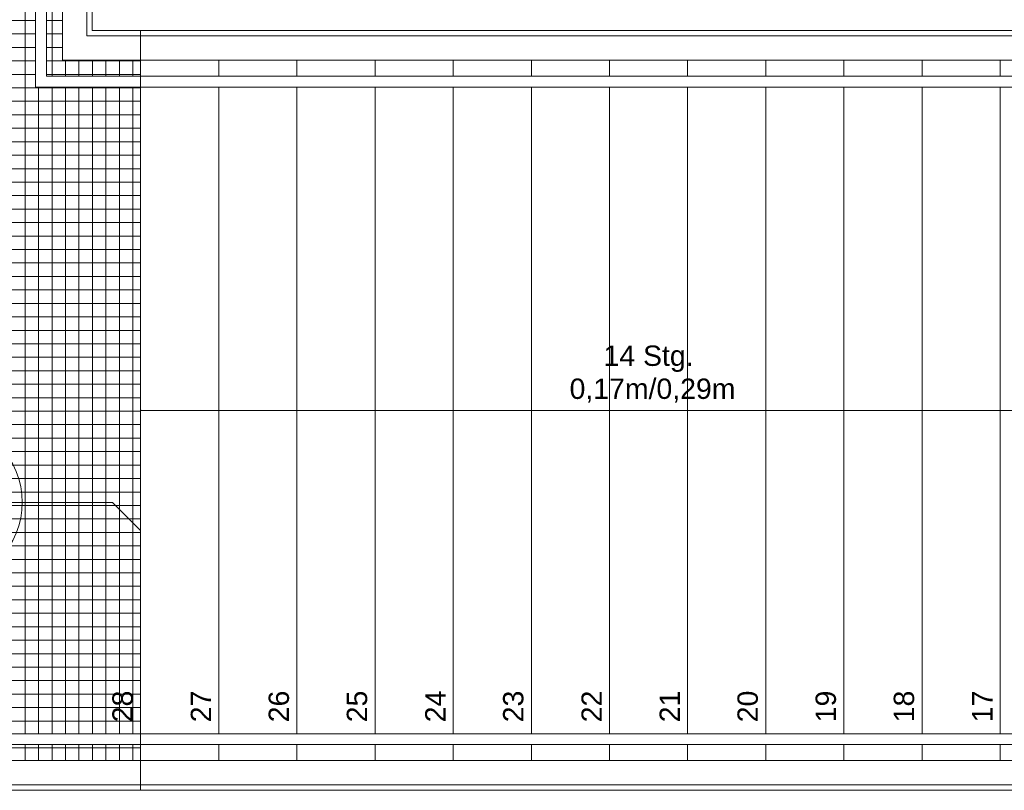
# Model space of a CAD drawing. Header units: metres. Extents: x -180 to 4, y -47 to 4.
# Tile 139 of 256: x -96.67 to -93.02, y -42.96 to -40.1. Entities that reach past the tile are written whole.
import ezdxf

# ---------------------------------------------------------------- set-up
doc = ezdxf.new("R2010")
doc.units = ezdxf.units.M
doc.header["$LTSCALE"] = 0.05
doc.header["$PDMODE"] = 1
doc.header["$PDSIZE"] = -2
for name, pattern in [('9201', [3, 2, -1]), ('Dash Style-1', [1.999894, 0.999947, -0.999947]), ('ISO-02 Strichlinie', [3.81, 3.048, -0.762]), ('Linienart-1', [2.116328, 1.058164, -1.058164])]:
    doc.linetypes.add(name, pattern=pattern)
for name, color, linetype, lineweight, true_color in [('30 -34 Innenwände- 6 Elemente', 7, 'Continuous', 9, 0xff6633), ('30 -35 Decken- 2.2 Treppen Außen', 7, 'Continuous', 9, 0x009999), ('30 -36 Dächer- 4 Dachbekleidungen', 7, 'Continuous', 9, 0xccccff), ('70 -72 Beschriftung- 1 Beschriftung allgemein', 7, 'Continuous', 9, 0xff6633), ('70 -72 Beschriftung- 7 Detailverweise', 7, 'Continuous', 9, 0x00dd00)]:
    doc.layers.add(name, color=color, linetype=linetype, lineweight=lineweight, true_color=true_color)
doc.layers.add('60- 61 allgemeine Ausstattung- 4 Terrassen', color=7, linetype='Continuous', lineweight=9)
doc.layers.add('Keine', color=7, linetype='Continuous', lineweight=9)
doc.styles.add('Arial', font='arial.ttf')

# ---------------------------------------------------------------- blocks, each defined once
blk = doc.blocks.new('Gruppe-198')
at = {"layer": '60- 61 allgemeine Ausstattung- 4 Terrassen', "linetype": 'Continuous', "lineweight": 9, "transparency": 33554534}
h = blk.add_hatch(dxfattribs=at)
h.set_pattern_fill('Betonfertigteil  SRF', color=252, style=0, pattern_type=2)
h.set_pattern_definition([(0, (0, 0), (3e-18, 0.05), []), (90, (0, 0), (0.05, 0), [])])
h.paths.add_polyline_path([(-96.221, -40.247), (-96.511, -40.247), (-96.511, -39.837), (-99.002, -39.837), (-99.002, -39.866), (-99.111, -39.866), (-99.111, -42.847), (-96.221, -42.847)])
at = {"layer": '60- 61 allgemeine Ausstattung- 4 Terrassen', "lineweight": 18, "flags": 128}
blk.add_lwpolyline([(-75.061, -39.837), (-96.401, -39.837), (-96.401, -40.137), (-96.221, -40.137), (-96.221, -42.957), (-99.221, -42.957), (-99.221, -39.837)], dxfattribs=at)
at = {"layer": '60- 61 allgemeine Ausstattung- 4 Terrassen', "color": 252, "linetype": 'Continuous', "true_color": 0x888888, "flags": 128}
blk.add_lwpolyline([(-96.221, -40.247), (-96.511, -40.247), (-96.511, -39.837), (-99.002, -39.837), (-99.002, -39.866), (-99.111, -39.866), (-99.111, -42.847), (-96.221, -42.847)], close=True, dxfattribs=at)
at = {"color": 255}
blk.add_wipeout([(-96.221, -40.307), (-96.571, -40.307), (-96.571, -39.702), (-75.091, -39.702), (-75.091, -39.662), (-96.611, -39.662), (-96.611, -40.347), (-96.221, -40.347)], dxfattribs=at).dxf.layer = '30 -36 Dächer- 4 Dachbekleidungen'
at = {"layer": '30 -36 Dächer- 4 Dachbekleidungen', "flags": 128}
blk.add_lwpolyline([(-96.221, -40.307), (-96.571, -40.307), (-96.571, -39.702), (-75.091, -39.702), (-75.091, -39.662), (-96.611, -39.662), (-96.611, -40.347), (-96.221, -40.347)], close=True, dxfattribs=at)
at = {"color": 255}
blk.add_wipeout([(-96.221, -40.157), (-96.421, -40.157), (-96.421, -39.852), (-75.091, -39.852), (-75.091, -39.762), (-96.511, -39.762), (-96.511, -40.247), (-96.221, -40.247)], dxfattribs=at).dxf.layer = '30 -36 Dächer- 4 Dachbekleidungen'
at = {"layer": '30 -36 Dächer- 4 Dachbekleidungen', "flags": 128}
blk.add_lwpolyline([(-96.221, -40.157), (-96.421, -40.157), (-96.421, -39.852), (-75.091, -39.852), (-75.091, -39.762), (-96.511, -39.762), (-96.511, -40.247), (-96.221, -40.247)], close=True, dxfattribs=at)
blk = doc.blocks.new('Gruppe-1764')
at = {"color": 255}
blk.add_wipeout([(-99.201, -39.837), (-99.201, -42.937), (-96.221, -42.937), (-96.221, -42.847), (-99.111, -42.847), (-99.111, -39.837)], dxfattribs=at).dxf.layer = '30 -34 Innenwände- 6 Elemente'
at = {"layer": '30 -34 Innenwände- 6 Elemente', "flags": 128}
blk.add_lwpolyline([(-99.201, -39.837), (-99.201, -42.937), (-96.221, -42.937), (-96.221, -42.847), (-99.111, -42.847), (-99.111, -39.837)], close=True, dxfattribs=at)
blk = doc.blocks.new('Gruppe-1765')
at = {"color": 255}
blk.add_wipeout([(-99.051, -39.837), (-99.051, -42.787), (-96.221, -42.787), (-96.221, -42.747), (-99.011, -42.747), (-99.011, -39.837)], dxfattribs=at).dxf.layer = '30 -34 Innenwände- 6 Elemente'
at = {"layer": '30 -34 Innenwände- 6 Elemente', "flags": 128}
blk.add_lwpolyline([(-99.051, -39.837), (-99.051, -42.787), (-96.221, -42.787), (-96.221, -42.747), (-99.011, -42.747), (-99.011, -39.837)], close=True, dxfattribs=at)
blk = doc.blocks.new('Gruppe-1766')
at = {"layer": '30 -34 Innenwände- 6 Elemente', "color": 7, "transparency": 33554687}
blk.add_blockref('Gruppe-1764', (0, 0), dxfattribs=at)
blk.add_blockref('Gruppe-1765', (0, 0), dxfattribs=at)
blk = doc.blocks.new('Gruppe-1767')
at = {"layer": '30 -34 Innenwände- 6 Elemente', "color": 7, "transparency": 33554687}
blk.add_blockref('Gruppe-1766', (0, 0), dxfattribs=at)
at = {"layer": '30 -34 Innenwände- 6 Elemente', "color": 0, "flags": 1}
for tag in ['IFC_UUID', 'instanceID']:
    blk.add_attdef(tag, (-99.201, -42.937), '', height=0.00018, dxfattribs=at)
blk = doc.blocks.new('Gruppe-1773')
at = {"color": 255}
blk.add_wipeout([(-99.201, -39.837), (-99.201, -42.937), (-96.221, -42.937), (-96.221, -42.847), (-99.111, -42.847), (-99.111, -39.837)], dxfattribs=at).dxf.layer = '30 -34 Innenwände- 6 Elemente'
at = {"layer": '30 -34 Innenwände- 6 Elemente', "flags": 128}
blk.add_lwpolyline([(-99.201, -39.837), (-99.201, -42.937), (-96.221, -42.937), (-96.221, -42.847), (-99.111, -42.847), (-99.111, -39.837)], close=True, dxfattribs=at)
blk = doc.blocks.new('Gruppe-1774')
at = {"color": 255}
blk.add_wipeout([(-99.051, -39.837), (-99.051, -42.787), (-96.221, -42.787), (-96.221, -42.747), (-99.011, -42.747), (-99.011, -39.837)], dxfattribs=at).dxf.layer = '30 -34 Innenwände- 6 Elemente'
at = {"layer": '30 -34 Innenwände- 6 Elemente', "flags": 128}
blk.add_lwpolyline([(-99.051, -39.837), (-99.051, -42.787), (-96.221, -42.787), (-96.221, -42.747), (-99.011, -42.747), (-99.011, -39.837)], close=True, dxfattribs=at)
blk = doc.blocks.new('Gruppe-1775')
at = {"layer": '30 -34 Innenwände- 6 Elemente', "color": 7, "transparency": 33554687}
blk.add_blockref('Gruppe-1773', (0, 0), dxfattribs=at)
blk.add_blockref('Gruppe-1774', (0, 0), dxfattribs=at)
blk = doc.blocks.new('Gruppe-1776')
at = {"layer": '30 -34 Innenwände- 6 Elemente', "color": 7, "transparency": 33554687}
blk.add_blockref('Gruppe-1775', (0, 0), dxfattribs=at)
at = {"layer": '30 -34 Innenwände- 6 Elemente', "color": 0, "flags": 1}
for tag in ['IFC_UUID', 'instanceID']:
    blk.add_attdef(tag, (-99.201, -42.937), '', height=0.00018, dxfattribs=at)
blk = doc.blocks.new('Gruppe-1818')
at = {"color": 255, "lineweight": 5}
blk.add_wipeout([(-92.741, -40.247), (-93.031, -40.247), (-93.031, -42.847), (-92.741, -42.847)], dxfattribs=at).dxf.layer = '30 -35 Decken- 2.2 Treppen Außen'
blk.add_wipeout([(-93.031, -40.247), (-93.321, -40.247), (-93.321, -42.847), (-93.031, -42.847)], dxfattribs=at).dxf.layer = '30 -35 Decken- 2.2 Treppen Außen'
blk.add_wipeout([(-93.321, -40.247), (-93.611, -40.247), (-93.611, -42.847), (-93.321, -42.847)], dxfattribs=at).dxf.layer = '30 -35 Decken- 2.2 Treppen Außen'
blk.add_wipeout([(-93.611, -40.247), (-93.901, -40.247), (-93.901, -42.847), (-93.611, -42.847)], dxfattribs=at).dxf.layer = '30 -35 Decken- 2.2 Treppen Außen'
blk.add_wipeout([(-93.901, -40.247), (-94.191, -40.247), (-94.191, -42.847), (-93.901, -42.847)], dxfattribs=at).dxf.layer = '30 -35 Decken- 2.2 Treppen Außen'
blk.add_wipeout([(-94.191, -40.247), (-94.481, -40.247), (-94.481, -42.847), (-94.191, -42.847)], dxfattribs=at).dxf.layer = '30 -35 Decken- 2.2 Treppen Außen'
blk.add_wipeout([(-94.481, -40.247), (-94.771, -40.247), (-94.771, -42.847), (-94.481, -42.847)], dxfattribs=at).dxf.layer = '30 -35 Decken- 2.2 Treppen Außen'
blk.add_wipeout([(-94.771, -40.247), (-95.061, -40.247), (-95.061, -42.847), (-94.771, -42.847)], dxfattribs=at).dxf.layer = '30 -35 Decken- 2.2 Treppen Außen'
blk.add_wipeout([(-95.061, -40.247), (-95.351, -40.247), (-95.351, -42.847), (-95.061, -42.847)], dxfattribs=at).dxf.layer = '30 -35 Decken- 2.2 Treppen Außen'
blk.add_wipeout([(-95.351, -40.247), (-95.641, -40.247), (-95.641, -42.847), (-95.351, -42.847)], dxfattribs=at).dxf.layer = '30 -35 Decken- 2.2 Treppen Außen'
blk.add_wipeout([(-95.641, -40.247), (-95.931, -40.247), (-95.931, -42.847), (-95.641, -42.847)], dxfattribs=at).dxf.layer = '30 -35 Decken- 2.2 Treppen Außen'
blk.add_wipeout([(-95.931, -40.247), (-96.221, -40.247), (-96.221, -42.847), (-95.931, -42.847)], dxfattribs=at).dxf.layer = '30 -35 Decken- 2.2 Treppen Außen'
blk = doc.blocks.new('Gruppe-1821')
at = {"layer": '30 -35 Decken- 2.2 Treppen Außen', "color": 7}
for p, q in [((-96.221, -40.137), (-96.221, -42.957)), ((-95.931, -40.247), (-95.931, -42.847)), ((-95.641, -40.247), (-95.641, -42.847)), ((-95.351, -40.247), (-95.351, -42.847)), ((-95.061, -40.247), (-95.061, -42.847)), ((-94.771, -40.247), (-94.771, -42.847)), ((-94.481, -40.247), (-94.481, -42.847)), ((-94.191, -40.247), (-94.191, -42.847)), ((-93.901, -40.247), (-93.901, -42.847)), ((-93.611, -40.247), (-93.611, -42.847)), ((-93.321, -40.247), (-93.321, -42.847)), ((-93.031, -40.247), (-93.031, -42.847))]:
    blk.add_line(p, q, dxfattribs=at)
at = {"layer": '30 -35 Decken- 2.2 Treppen Außen', "color": 7, "flags": 128}
for points in [[(-95.931, -40.247), (-96.221, -40.247)], [(-95.641, -40.247), (-95.931, -40.247)], [(-95.351, -40.247), (-95.641, -40.247)], [(-95.061, -40.247), (-95.351, -40.247)], [(-94.771, -40.247), (-95.061, -40.247)], [(-94.481, -40.247), (-94.771, -40.247)], [(-94.191, -40.247), (-94.481, -40.247)], [(-93.901, -40.247), (-94.191, -40.247)], [(-93.611, -40.247), (-93.901, -40.247)], [(-93.321, -40.247), (-93.611, -40.247)], [(-93.031, -40.247), (-93.321, -40.247)], [(-92.741, -40.247), (-93.031, -40.247)], [(-95.931, -42.847), (-96.221, -42.847)], [(-95.641, -42.847), (-95.931, -42.847)], [(-95.351, -42.847), (-95.641, -42.847)], [(-95.061, -42.847), (-95.351, -42.847)], [(-94.771, -42.847), (-95.061, -42.847)], [(-94.481, -42.847), (-94.771, -42.847)], [(-94.191, -42.847), (-94.481, -42.847)], [(-93.901, -42.847), (-94.191, -42.847)], [(-93.611, -42.847), (-93.901, -42.847)], [(-93.321, -42.847), (-93.611, -42.847)], [(-93.031, -42.847), (-93.321, -42.847)], [(-92.741, -42.847), (-93.031, -42.847)]]:
    blk.add_lwpolyline(points, dxfattribs=at)
blk = doc.blocks.new('Gruppe-1822')
at = {"layer": '30 -35 Decken- 2.2 Treppen Außen', "linetype": 'Continuous', "lineweight": 0}
blk.add_hatch(color=7, dxfattribs=at).paths.add_polyline_path([(-96.218, -41.5478), (-96.221, -41.547), (-96.218, -41.5462)])
at = {"layer": '30 -35 Decken- 2.2 Treppen Außen', "color": 7, "lineweight": 5, "flags": 128}
blk.add_lwpolyline([(-96.218, -41.5478), (-96.221, -41.547), (-96.218, -41.5462)], close=True, dxfattribs=at)
at = {"layer": '30 -35 Decken- 2.2 Treppen Außen', "color": 7, "flags": 128}
blk.add_lwpolyline([(-87.181, -41.547), (-96.221, -41.547)], dxfattribs=at)
blk = doc.blocks.new('Gruppe-1823')
at = {"color": 255}
for points in [[(-96.221, -40.247), (-87.181, -40.247), (-87.181, -40.137), (-96.221, -40.137)], [(-96.221, -42.957), (-87.181, -42.957), (-87.181, -42.847), (-96.221, -42.847)]]:
    blk.add_wipeout(points, dxfattribs=at).dxf.layer = '30 -35 Decken- 2.2 Treppen Außen'
at = {"layer": '30 -35 Decken- 2.2 Treppen Außen', "color": 7, "flags": 128}
for points in [[(-96.221, -40.247), (-87.181, -40.247), (-87.181, -40.137), (-96.221, -40.137)], [(-96.221, -42.957), (-87.181, -42.957), (-87.181, -42.847), (-96.221, -42.847)]]:
    blk.add_lwpolyline(points, close=True, dxfattribs=at)
blk = doc.blocks.new('Gruppe-1824')
at = {"color": 255}
blk.add_wipeout([(-87.181, -42.747), (-96.221, -42.747), (-96.221, -42.787), (-87.181, -42.787)], dxfattribs=at).dxf.layer = '30 -35 Decken- 2.2 Treppen Außen'
at = {"layer": '30 -35 Decken- 2.2 Treppen Außen', "color": 7, "flags": 128}
blk.add_lwpolyline([(-87.181, -42.747), (-96.221, -42.747), (-96.221, -42.787), (-87.181, -42.787)], close=True, dxfattribs=at)
blk = doc.blocks.new('Gruppe-1825')
at = {"color": 255}
blk.add_wipeout([(-87.181, -42.847), (-96.221, -42.847), (-96.221, -42.937), (-87.181, -42.937)], dxfattribs=at).dxf.layer = '30 -35 Decken- 2.2 Treppen Außen'
at = {"layer": '30 -35 Decken- 2.2 Treppen Außen', "color": 7, "flags": 128}
blk.add_lwpolyline([(-87.181, -42.847), (-96.221, -42.847), (-96.221, -42.937), (-87.181, -42.937)], close=True, dxfattribs=at)
blk = doc.blocks.new('Gruppe-1826')
at = {"color": 255}
blk.add_wipeout([(-87.181, -40.347), (-96.221, -40.347), (-96.221, -40.307), (-87.181, -40.307)], dxfattribs=at).dxf.layer = '30 -35 Decken- 2.2 Treppen Außen'
at = {"layer": '30 -35 Decken- 2.2 Treppen Außen', "color": 7, "flags": 128}
blk.add_lwpolyline([(-87.181, -40.347), (-96.221, -40.347), (-96.221, -40.307), (-87.181, -40.307)], close=True, dxfattribs=at)
blk = doc.blocks.new('Gruppe-1827')
at = {"color": 255}
blk.add_wipeout([(-87.181, -40.247), (-96.221, -40.247), (-96.221, -40.157), (-87.181, -40.157)], dxfattribs=at).dxf.layer = '30 -35 Decken- 2.2 Treppen Außen'
at = {"layer": '30 -35 Decken- 2.2 Treppen Außen', "color": 7, "flags": 128}
blk.add_lwpolyline([(-87.181, -40.247), (-96.221, -40.247), (-96.221, -40.157), (-87.181, -40.157)], close=True, dxfattribs=at)
blk = doc.blocks.new('Gruppe-1829')
at = {"layer": '30 -35 Decken- 2.2 Treppen Außen', "color": 7, "insert": (-94.336, -41.5185), "char_height": 0.075516, "attachment_point": 8, "rotation": 0.001, "line_spacing_factor": 0.973705, "style": 'Arial'}
blk.add_mtext('14 Stg.\\P 0,17m/0,29m', dxfattribs=at)
blk = doc.blocks.new('Gruppe-1830')
at = {"layer": '30 -35 Decken- 2.2 Treppen Außen', "color": 7, "char_height": 0.07552, "attachment_point": 9, "rotation": 90.001, "line_spacing_factor": 0.973705, "style": 'Arial'}
for s, insert in [('28', (-96.2495, -42.5872)), ('27', (-95.9595, -42.5872)), ('26', (-95.6695, -42.5872)), ('25', (-95.3795, -42.5872)), ('24', (-95.0895, -42.5872)), ('23', (-94.7995, -42.5872)), ('22', (-94.5095, -42.5872)), ('21', (-94.2195, -42.5872)), ('20', (-93.9295, -42.5872)), ('19', (-93.6395, -42.5872)), ('18', (-93.3495, -42.5872)), ('17', (-93.0595, -42.5872))]:
    blk.add_mtext(s, dxfattribs=dict(at, insert=insert))
blk = doc.blocks.new('Gruppe-1831')
at = {"layer": '30 -35 Decken- 2.2 Treppen Außen', "color": 7}
blk.add_blockref('Gruppe-1818', (0, 0), dxfattribs=at)
for name in ['Gruppe-1821', 'Gruppe-1822']:
    blk.add_blockref(name, (0, 0), dxfattribs=at)
blk.add_blockref('Gruppe-1823', (0, 0), dxfattribs=at)
for name in ['Gruppe-1827', 'Gruppe-1826', 'Gruppe-1829', 'Gruppe-1830', 'Gruppe-1824', 'Gruppe-1825']:
    blk.add_blockref(name, (0, 0), dxfattribs=at)
blk = doc.blocks.new('Gruppe-1832')
at = {"layer": '30 -35 Decken- 2.2 Treppen Außen', "color": 7, "transparency": 33554687}
blk.add_blockref('Gruppe-1831', (0, 0), dxfattribs=at)
blk = doc.blocks.new('Gruppe-1833')
at = {"layer": '30 -35 Decken- 2.2 Treppen Außen', "color": 7, "transparency": 33554687}
blk.add_blockref('Gruppe-1832', (0, 0), dxfattribs=at)
at = {"layer": '30 -35 Decken- 2.2 Treppen Außen', "color": 0, "flags": 1}
for tag in ['prm0_value', 'prm1_value', 'prm2_value', 'prm3_value', 'prm4_value', 'prm5_value', 'prm6_value', 'prm7_value', 'prm8_value', 'IFC_UUID', 'instanceID', 'prm0_name', 'prm0_type', 'prm1_name', 'prm1_type', 'prm2_name', 'prm2_type', 'prm3_name', 'prm3_type', 'prm4_name', 'prm4_type', 'prm5_name', 'prm5_type', 'prm6_name', 'prm6_type', 'prm7_name', 'prm7_type', 'prm8_name', 'prm8_type']:
    blk.add_attdef(tag, (-96.3677, -42.957), '', height=0.00018, dxfattribs=at)
blk = doc.blocks.new('_Dach_2D (2D)')
at = {"layer": '70 -72 Beschriftung- 1 Beschriftung allgemein', "color": 7}
blk.add_blockref('Gruppe-198', (0, 0), dxfattribs=at)
at = {"layer": '30 -34 Innenwände- 6 Elemente'}
blk.add_blockref('Gruppe-1767', (0, 0), dxfattribs=at)
blk.add_blockref('Gruppe-1776', (0, 0), dxfattribs=at)
at = {"layer": '30 -35 Decken- 2.2 Treppen Außen', "transparency": 33554687}
blk.add_blockref('Gruppe-1833', (0, 0), dxfattribs=at)
blk = doc.blocks.new('Gruppe-2115')
at = {"color": 255, "linetype": '9201', "lineweight": 5, "transparency": 33554508}
blk.add_wipeout([(-92.741, -40.247), (-93.031, -40.247), (-93.031, -42.847), (-92.741, -42.847)], dxfattribs=at).dxf.layer = '30 -35 Decken- 2.2 Treppen Außen'
blk.add_wipeout([(-93.031, -40.247), (-93.321, -40.247), (-93.321, -42.847), (-93.031, -42.847)], dxfattribs=at).dxf.layer = '30 -35 Decken- 2.2 Treppen Außen'
blk.add_wipeout([(-93.321, -40.247), (-93.611, -40.247), (-93.611, -42.847), (-93.321, -42.847)], dxfattribs=at).dxf.layer = '30 -35 Decken- 2.2 Treppen Außen'
blk.add_wipeout([(-93.611, -40.247), (-93.901, -40.247), (-93.901, -42.847), (-93.611, -42.847)], dxfattribs=at).dxf.layer = '30 -35 Decken- 2.2 Treppen Außen'
blk.add_wipeout([(-93.901, -40.247), (-94.191, -40.247), (-94.191, -42.847), (-93.901, -42.847)], dxfattribs=at).dxf.layer = '30 -35 Decken- 2.2 Treppen Außen'
blk.add_wipeout([(-94.191, -40.247), (-94.481, -40.247), (-94.481, -42.847), (-94.191, -42.847)], dxfattribs=at).dxf.layer = '30 -35 Decken- 2.2 Treppen Außen'
blk.add_wipeout([(-94.481, -40.247), (-94.771, -40.247), (-94.771, -42.847), (-94.481, -42.847)], dxfattribs=at).dxf.layer = '30 -35 Decken- 2.2 Treppen Außen'
blk.add_wipeout([(-94.771, -40.247), (-95.061, -40.247), (-95.061, -42.847), (-94.771, -42.847)], dxfattribs=at).dxf.layer = '30 -35 Decken- 2.2 Treppen Außen'
blk.add_wipeout([(-95.061, -40.247), (-95.351, -40.247), (-95.351, -42.847), (-95.061, -42.847)], dxfattribs=at).dxf.layer = '30 -35 Decken- 2.2 Treppen Außen'
blk.add_wipeout([(-95.351, -40.247), (-95.641, -40.247), (-95.641, -42.847), (-95.351, -42.847)], dxfattribs=at).dxf.layer = '30 -35 Decken- 2.2 Treppen Außen'
blk.add_wipeout([(-95.641, -40.247), (-95.931, -40.247), (-95.931, -42.847), (-95.641, -42.847)], dxfattribs=at).dxf.layer = '30 -35 Decken- 2.2 Treppen Außen'
blk.add_wipeout([(-95.931, -40.247), (-96.221, -40.247), (-96.221, -42.847), (-95.931, -42.847)], dxfattribs=at).dxf.layer = '30 -35 Decken- 2.2 Treppen Außen'
blk = doc.blocks.new('Gruppe-2119')
at = {"layer": '30 -35 Decken- 2.2 Treppen Außen', "linetype": '9201', "lineweight": 9, "transparency": 33554508}
for p, q in [((-96.221, -40.137), (-96.221, -42.957)), ((-95.931, -40.247), (-95.931, -42.847)), ((-95.641, -40.247), (-95.641, -42.847)), ((-95.351, -40.247), (-95.351, -42.847)), ((-95.061, -40.247), (-95.061, -42.847)), ((-94.771, -40.247), (-94.771, -42.847)), ((-94.481, -40.247), (-94.481, -42.847)), ((-94.191, -40.247), (-94.191, -42.847)), ((-93.901, -40.247), (-93.901, -42.847)), ((-93.611, -40.247), (-93.611, -42.847)), ((-93.321, -40.247), (-93.321, -42.847)), ((-93.031, -40.247), (-93.031, -42.847))]:
    blk.add_line(p, q, dxfattribs=at)
at = {"layer": '30 -35 Decken- 2.2 Treppen Außen', "linetype": '9201', "lineweight": 9, "transparency": 33554508, "flags": 128}
for points in [[(-95.931, -40.247), (-96.221, -40.247)], [(-95.641, -40.247), (-95.931, -40.247)], [(-95.351, -40.247), (-95.641, -40.247)], [(-95.061, -40.247), (-95.351, -40.247)], [(-94.771, -40.247), (-95.061, -40.247)], [(-94.481, -40.247), (-94.771, -40.247)], [(-94.191, -40.247), (-94.481, -40.247)], [(-93.901, -40.247), (-94.191, -40.247)], [(-93.611, -40.247), (-93.901, -40.247)], [(-93.321, -40.247), (-93.611, -40.247)], [(-93.031, -40.247), (-93.321, -40.247)], [(-92.741, -40.247), (-93.031, -40.247)], [(-95.931, -42.847), (-96.221, -42.847)], [(-95.641, -42.847), (-95.931, -42.847)], [(-95.351, -42.847), (-95.641, -42.847)], [(-95.061, -42.847), (-95.351, -42.847)], [(-94.771, -42.847), (-95.061, -42.847)], [(-94.481, -42.847), (-94.771, -42.847)], [(-94.191, -42.847), (-94.481, -42.847)], [(-93.901, -42.847), (-94.191, -42.847)], [(-93.611, -42.847), (-93.901, -42.847)], [(-93.321, -42.847), (-93.611, -42.847)], [(-93.031, -42.847), (-93.321, -42.847)], [(-92.741, -42.847), (-93.031, -42.847)]]:
    blk.add_lwpolyline(points, dxfattribs=at)
blk = doc.blocks.new('Gruppe-2122')
at = {"layer": '30 -35 Decken- 2.2 Treppen Außen', "linetype": 'ISO-02 Strichlinie', "lineweight": 9, "transparency": 33554508, "flags": 128}
blk.add_lwpolyline([(-88.776, -41.547), (-96.221, -41.547)], dxfattribs=at)
blk = doc.blocks.new('Gruppe-2124')
at = {"layer": '30 -35 Decken- 2.2 Treppen Außen', "linetype": 'Dash Style-1', "lineweight": 9, "transparency": 33554508, "flags": 128}
for points in [[(-88.4763, -40.137), (-96.221, -40.137), (-96.221, -40.247), (-88.4997, -40.247)], [(-89.0523, -42.847), (-96.221, -42.847), (-96.221, -42.957), (-89.0757, -42.957)]]:
    blk.add_lwpolyline(points, dxfattribs=at)
blk = doc.blocks.new('Gruppe-2126')
at = {"color": 255, "linetype": 'Linienart-1'}
blk.add_wipeout([(-89.0396, -42.787), (-96.221, -42.787), (-96.221, -42.747), (-89.0311, -42.747)], dxfattribs=at).dxf.layer = '30 -35 Decken- 2.2 Treppen Außen'
at = {"layer": '30 -35 Decken- 2.2 Treppen Außen', "linetype": 'Linienart-1', "flags": 128}
blk.add_lwpolyline([(-89.0396, -42.787), (-96.221, -42.787), (-96.221, -42.747), (-89.0311, -42.747)], dxfattribs=at)
blk = doc.blocks.new('Gruppe-2128')
at = {"color": 255, "linetype": 'Linienart-1'}
blk.add_wipeout([(-89.0715, -42.937), (-96.221, -42.937), (-96.221, -42.847), (-89.0523, -42.847)], dxfattribs=at).dxf.layer = '30 -35 Decken- 2.2 Treppen Außen'
at = {"layer": '30 -35 Decken- 2.2 Treppen Außen', "linetype": 'Linienart-1', "flags": 128}
blk.add_lwpolyline([(-89.0715, -42.937), (-96.221, -42.937), (-96.221, -42.847), (-89.0523, -42.847)], dxfattribs=at)
blk = doc.blocks.new('Gruppe-2130')
at = {"color": 255, "linetype": 'Linienart-1'}
blk.add_wipeout([(-88.5124, -40.307), (-96.221, -40.307), (-96.221, -40.347), (-88.5209, -40.347)], dxfattribs=at).dxf.layer = '30 -35 Decken- 2.2 Treppen Außen'
at = {"layer": '30 -35 Decken- 2.2 Treppen Außen', "linetype": 'Linienart-1', "flags": 128}
blk.add_lwpolyline([(-88.5124, -40.307), (-96.221, -40.307), (-96.221, -40.347), (-88.5209, -40.347)], dxfattribs=at)
blk = doc.blocks.new('Gruppe-2132')
at = {"color": 255, "linetype": 'Linienart-1'}
blk.add_wipeout([(-88.4805, -40.157), (-96.221, -40.157), (-96.221, -40.247), (-88.4997, -40.247)], dxfattribs=at).dxf.layer = '30 -35 Decken- 2.2 Treppen Außen'
at = {"layer": '30 -35 Decken- 2.2 Treppen Außen', "linetype": 'Linienart-1', "flags": 128}
blk.add_lwpolyline([(-88.4805, -40.157), (-96.221, -40.157), (-96.221, -40.247), (-88.4997, -40.247)], dxfattribs=at)
blk = doc.blocks.new('Gruppe-2137')
at = {"layer": '30 -35 Decken- 2.2 Treppen Außen', "insert": (-94.336, -41.5185), "char_height": 0.075516, "attachment_point": 8, "rotation": 0.001, "line_spacing_factor": 0.973705, "style": 'Arial'}
blk.add_mtext('14 Stg.\\P 0,17m/0,29m', dxfattribs=at)
blk = doc.blocks.new('Gruppe-2138')
at = {"layer": '30 -35 Decken- 2.2 Treppen Außen', "char_height": 0.07552, "attachment_point": 9, "rotation": 90.001, "line_spacing_factor": 0.973705, "style": 'Arial'}
for s, insert in [('28', (-96.2495, -42.5872)), ('27', (-95.9595, -42.5872)), ('26', (-95.6695, -42.5872)), ('25', (-95.3795, -42.5872)), ('24', (-95.0895, -42.5872)), ('23', (-94.7995, -42.5872)), ('22', (-94.5095, -42.5872)), ('21', (-94.2195, -42.5872)), ('20', (-93.9295, -42.5872)), ('19', (-93.6395, -42.5872)), ('18', (-93.3495, -42.5872)), ('17', (-93.0595, -42.5872))]:
    blk.add_mtext(s, dxfattribs=dict(at, insert=insert))
blk = doc.blocks.new('Gruppe-2139')
at = {"layer": '30 -35 Decken- 2.2 Treppen Außen', "transparency": 33554508}
blk.add_blockref('Gruppe-2115', (0, 0), dxfattribs=at)
for name in ['Gruppe-2119', 'Gruppe-2124', 'Gruppe-2122']:
    blk.add_blockref(name, (0, 0), dxfattribs=at)
at = {"layer": '30 -35 Decken- 2.2 Treppen Außen'}
for name in ['Gruppe-2137', 'Gruppe-2138']:
    blk.add_blockref(name, (0, 0), dxfattribs=at)
for name in ['Gruppe-2132', 'Gruppe-2130', 'Gruppe-2126', 'Gruppe-2128']:
    blk.add_blockref(name, (0, 0), dxfattribs=at)
blk = doc.blocks.new('Gruppe-2140')
at = {"layer": '30 -35 Decken- 2.2 Treppen Außen', "color": 7, "transparency": 33554687}
blk.add_blockref('Gruppe-2139', (0, 0), dxfattribs=at)
blk = doc.blocks.new('Gruppe-2141')
at = {"layer": '30 -35 Decken- 2.2 Treppen Außen', "color": 7, "transparency": 33554687}
blk.add_blockref('Gruppe-2140', (0, 0), dxfattribs=at)
at = {"layer": '30 -35 Decken- 2.2 Treppen Außen', "color": 0, "flags": 1}
for tag in ['prm0_value', 'prm1_value', 'prm2_value', 'prm3_value', 'prm4_value', 'prm5_value', 'prm6_value', 'prm7_value', 'prm8_value', 'IFC_UUID', 'instanceID', 'prm0_name', 'prm0_type', 'prm1_name', 'prm1_type', 'prm2_name', 'prm2_type', 'prm3_name', 'prm3_type', 'prm4_name', 'prm4_type', 'prm5_name', 'prm5_type', 'prm6_name', 'prm6_type', 'prm7_name', 'prm7_type', 'prm8_name', 'prm8_type']:
    blk.add_attdef(tag, (-96.3677, -42.957), '', height=0.00018, dxfattribs=at)
blk = doc.blocks.new('_00-EG_Tragwerk (2D)')
at = {"layer": '30 -35 Decken- 2.2 Treppen Außen', "transparency": 33554687}
blk.add_blockref('Gruppe-2141', (0, 0), dxfattribs=at)
blk = doc.blocks.new('Gruppe-2303')
at = {"layer": '70 -72 Beschriftung- 7 Detailverweise'}
blk.add_line((-96.6603, -41.8883), (-97.2603, -41.8883), dxfattribs=at)
at = {"layer": '70 -72 Beschriftung- 7 Detailverweise', "flags": 128}
blk.add_lwpolyline([(-96.6603, -41.8883), (-96.6617, -41.9177), (-96.666, -41.9468), (-96.6732, -41.9754), (-96.6831, -42.0031), (-96.6957, -42.0297), (-96.7108, -42.055), (-96.7284, -42.0786), (-96.7482, -42.1004), (-96.77, -42.1202), (-96.7936, -42.1377), (-96.8189, -42.1529), (-96.8455, -42.1655), (-96.8732, -42.1754), (-96.9018, -42.1825), (-96.9309, -42.1868), (-96.9603, -42.1883), (-96.9897, -42.1868), (-97.0188, -42.1825), (-97.0474, -42.1754), (-97.0751, -42.1655), (-97.1017, -42.1529), (-97.127, -42.1377), (-97.1506, -42.1202), (-97.1724, -42.1004), (-97.1922, -42.0786), (-97.2097, -42.055), (-97.2249, -42.0297), (-97.2374, -42.0031), (-97.2474, -41.9754), (-97.2545, -41.9468), (-97.2588, -41.9177), (-97.2603, -41.8883), (-97.2588, -41.8589), (-97.2545, -41.8298), (-97.2474, -41.8012), (-97.2374, -41.7735), (-97.2249, -41.7469), (-97.2097, -41.7216), (-97.1922, -41.698), (-97.1724, -41.6762), (-97.1506, -41.6564), (-97.127, -41.6389), (-97.1017, -41.6237), (-97.0751, -41.6111), (-97.0474, -41.6012), (-97.0188, -41.5941), (-96.9897, -41.5897), (-96.9603, -41.5883), (-96.9309, -41.5897), (-96.9018, -41.5941), (-96.8732, -41.6012), (-96.8455, -41.6111), (-96.8189, -41.6237), (-96.7936, -41.6389), (-96.77, -41.6564), (-96.7482, -41.6762), (-96.7284, -41.698), (-96.7108, -41.7216), (-96.6957, -41.7469), (-96.6831, -41.7735), (-96.6732, -41.8012), (-96.666, -41.8298), (-96.6617, -41.8589)], close=True, dxfattribs=at)
at = {"layer": '70 -72 Beschriftung- 7 Detailverweise'}
blk.add_point((-96.9603, -41.8883), dxfattribs=at)
at = {"layer": '70 -72 Beschriftung- 7 Detailverweise', "line_spacing_factor": 0.96878, "style": 'Arial'}
for s, insert, char_height, attachment_point in [('D', (-96.9603, -41.8837), 0.1007, 8), ('TR_200', (-96.9603, -41.915), 0.10069, 2)]:
    blk.add_mtext(s, dxfattribs=dict(at, insert=insert, char_height=char_height, attachment_point=attachment_point))
blk = doc.blocks.new('Gruppe-2304')
at = {"layer": '70 -72 Beschriftung- 7 Detailverweise', "transparency": 33554687}
for q in [(-96.9603, -41.8883), (-95.8646, -42.349)]:
    blk.add_line((-96.3253, -41.8883), q, dxfattribs=at)
at = {"layer": '70 -72 Beschriftung- 7 Detailverweise', "color": 7, "transparency": 33554687}
blk.add_blockref('Gruppe-2303', (0, 0), dxfattribs=at)
blk = doc.blocks.new('Gruppe-2319')
at = {"color": 255, "lineweight": 5}
blk.add_wipeout([(-92.741, -40.247), (-93.031, -40.247), (-93.031, -42.847), (-92.741, -42.847)], dxfattribs=at).dxf.layer = '30 -35 Decken- 2.2 Treppen Außen'
blk.add_wipeout([(-93.031, -40.247), (-93.321, -40.247), (-93.321, -42.847), (-93.031, -42.847)], dxfattribs=at).dxf.layer = '30 -35 Decken- 2.2 Treppen Außen'
blk.add_wipeout([(-93.321, -40.247), (-93.611, -40.247), (-93.611, -42.847), (-93.321, -42.847)], dxfattribs=at).dxf.layer = '30 -35 Decken- 2.2 Treppen Außen'
blk.add_wipeout([(-93.611, -40.247), (-93.901, -40.247), (-93.901, -42.847), (-93.611, -42.847)], dxfattribs=at).dxf.layer = '30 -35 Decken- 2.2 Treppen Außen'
blk.add_wipeout([(-93.901, -40.247), (-94.191, -40.247), (-94.191, -42.847), (-93.901, -42.847)], dxfattribs=at).dxf.layer = '30 -35 Decken- 2.2 Treppen Außen'
blk.add_wipeout([(-94.191, -40.247), (-94.481, -40.247), (-94.481, -42.847), (-94.191, -42.847)], dxfattribs=at).dxf.layer = '30 -35 Decken- 2.2 Treppen Außen'
blk.add_wipeout([(-94.481, -40.247), (-94.771, -40.247), (-94.771, -42.847), (-94.481, -42.847)], dxfattribs=at).dxf.layer = '30 -35 Decken- 2.2 Treppen Außen'
blk.add_wipeout([(-94.771, -40.247), (-95.061, -40.247), (-95.061, -42.847), (-94.771, -42.847)], dxfattribs=at).dxf.layer = '30 -35 Decken- 2.2 Treppen Außen'
blk.add_wipeout([(-95.061, -40.247), (-95.351, -40.247), (-95.351, -42.847), (-95.061, -42.847)], dxfattribs=at).dxf.layer = '30 -35 Decken- 2.2 Treppen Außen'
blk.add_wipeout([(-95.351, -40.247), (-95.641, -40.247), (-95.641, -42.847), (-95.351, -42.847)], dxfattribs=at).dxf.layer = '30 -35 Decken- 2.2 Treppen Außen'
blk.add_wipeout([(-95.641, -40.247), (-95.931, -40.247), (-95.931, -42.847), (-95.641, -42.847)], dxfattribs=at).dxf.layer = '30 -35 Decken- 2.2 Treppen Außen'
blk.add_wipeout([(-95.931, -40.247), (-96.221, -40.247), (-96.221, -42.847), (-95.931, -42.847)], dxfattribs=at).dxf.layer = '30 -35 Decken- 2.2 Treppen Außen'
blk = doc.blocks.new('Gruppe-2322')
at = {"layer": '30 -35 Decken- 2.2 Treppen Außen'}
for p, q in [((-96.221, -40.137), (-96.221, -42.957)), ((-95.931, -40.247), (-95.931, -42.847)), ((-95.641, -40.247), (-95.641, -42.847)), ((-95.351, -40.247), (-95.351, -42.847)), ((-95.061, -40.247), (-95.061, -42.847)), ((-94.771, -40.247), (-94.771, -42.847)), ((-94.481, -40.247), (-94.481, -42.847)), ((-94.191, -40.247), (-94.191, -42.847)), ((-93.901, -40.247), (-93.901, -42.847)), ((-93.611, -40.247), (-93.611, -42.847)), ((-93.321, -40.247), (-93.321, -42.847)), ((-93.031, -40.247), (-93.031, -42.847))]:
    blk.add_line(p, q, dxfattribs=at)
at = {"layer": '30 -35 Decken- 2.2 Treppen Außen', "flags": 128}
for points in [[(-95.931, -40.247), (-96.221, -40.247)], [(-95.641, -40.247), (-95.931, -40.247)], [(-95.351, -40.247), (-95.641, -40.247)], [(-95.061, -40.247), (-95.351, -40.247)], [(-94.771, -40.247), (-95.061, -40.247)], [(-94.481, -40.247), (-94.771, -40.247)], [(-94.191, -40.247), (-94.481, -40.247)], [(-93.901, -40.247), (-94.191, -40.247)], [(-93.611, -40.247), (-93.901, -40.247)], [(-93.321, -40.247), (-93.611, -40.247)], [(-93.031, -40.247), (-93.321, -40.247)], [(-92.741, -40.247), (-93.031, -40.247)], [(-95.931, -42.847), (-96.221, -42.847)], [(-95.641, -42.847), (-95.931, -42.847)], [(-95.351, -42.847), (-95.641, -42.847)], [(-95.061, -42.847), (-95.351, -42.847)], [(-94.771, -42.847), (-95.061, -42.847)], [(-94.481, -42.847), (-94.771, -42.847)], [(-94.191, -42.847), (-94.481, -42.847)], [(-93.901, -42.847), (-94.191, -42.847)], [(-93.611, -42.847), (-93.901, -42.847)], [(-93.321, -42.847), (-93.611, -42.847)], [(-93.031, -42.847), (-93.321, -42.847)], [(-92.741, -42.847), (-93.031, -42.847)]]:
    blk.add_lwpolyline(points, dxfattribs=at)
blk = doc.blocks.new('Gruppe-2323')
at = {"layer": '30 -35 Decken- 2.2 Treppen Außen', "linetype": 'Continuous', "lineweight": 0, "true_color": 0x009999}
blk.add_hatch(color=134, dxfattribs=at).paths.add_polyline_path([(-96.218, -41.5478), (-96.221, -41.547), (-96.218, -41.5462)])
at = {"layer": '30 -35 Decken- 2.2 Treppen Außen', "color": 134, "lineweight": 5, "true_color": 0x009999, "flags": 128}
blk.add_lwpolyline([(-96.218, -41.5478), (-96.221, -41.547), (-96.218, -41.5462)], close=True, dxfattribs=at)
at = {"layer": '30 -35 Decken- 2.2 Treppen Außen', "flags": 128}
blk.add_lwpolyline([(-87.181, -41.547), (-96.221, -41.547)], dxfattribs=at)
blk = doc.blocks.new('Gruppe-2324')
at = {"color": 255}
for points in [[(-96.221, -40.247), (-87.181, -40.247), (-87.181, -40.137), (-96.221, -40.137)], [(-96.221, -42.957), (-87.181, -42.957), (-87.181, -42.847), (-96.221, -42.847)]]:
    blk.add_wipeout(points, dxfattribs=at).dxf.layer = '30 -35 Decken- 2.2 Treppen Außen'
at = {"layer": '30 -35 Decken- 2.2 Treppen Außen', "flags": 128}
for points in [[(-96.221, -40.247), (-87.181, -40.247), (-87.181, -40.137), (-96.221, -40.137)], [(-96.221, -42.957), (-87.181, -42.957), (-87.181, -42.847), (-96.221, -42.847)]]:
    blk.add_lwpolyline(points, close=True, dxfattribs=at)
blk = doc.blocks.new('Gruppe-2325')
at = {"color": 255}
blk.add_wipeout([(-87.181, -42.747), (-96.221, -42.747), (-96.221, -42.787), (-87.181, -42.787)], dxfattribs=at).dxf.layer = '30 -35 Decken- 2.2 Treppen Außen'
at = {"layer": '30 -35 Decken- 2.2 Treppen Außen', "flags": 128}
blk.add_lwpolyline([(-87.181, -42.747), (-96.221, -42.747), (-96.221, -42.787), (-87.181, -42.787)], close=True, dxfattribs=at)
blk = doc.blocks.new('Gruppe-2326')
at = {"color": 255}
blk.add_wipeout([(-87.181, -42.847), (-96.221, -42.847), (-96.221, -42.937), (-87.181, -42.937)], dxfattribs=at).dxf.layer = '30 -35 Decken- 2.2 Treppen Außen'
at = {"layer": '30 -35 Decken- 2.2 Treppen Außen', "flags": 128}
blk.add_lwpolyline([(-87.181, -42.847), (-96.221, -42.847), (-96.221, -42.937), (-87.181, -42.937)], close=True, dxfattribs=at)
blk = doc.blocks.new('Gruppe-2327')
at = {"color": 255}
blk.add_wipeout([(-87.181, -40.347), (-96.221, -40.347), (-96.221, -40.307), (-87.181, -40.307)], dxfattribs=at).dxf.layer = '30 -35 Decken- 2.2 Treppen Außen'
at = {"layer": '30 -35 Decken- 2.2 Treppen Außen', "flags": 128}
blk.add_lwpolyline([(-87.181, -40.347), (-96.221, -40.347), (-96.221, -40.307), (-87.181, -40.307)], close=True, dxfattribs=at)
blk = doc.blocks.new('Gruppe-2328')
at = {"color": 255}
blk.add_wipeout([(-87.181, -40.247), (-96.221, -40.247), (-96.221, -40.157), (-87.181, -40.157)], dxfattribs=at).dxf.layer = '30 -35 Decken- 2.2 Treppen Außen'
at = {"layer": '30 -35 Decken- 2.2 Treppen Außen', "flags": 128}
blk.add_lwpolyline([(-87.181, -40.247), (-96.221, -40.247), (-96.221, -40.157), (-87.181, -40.157)], close=True, dxfattribs=at)
blk = doc.blocks.new('Gruppe-2330')
at = {"layer": '30 -35 Decken- 2.2 Treppen Außen', "insert": (-94.336, -41.5185), "char_height": 0.075516, "attachment_point": 8, "rotation": 0.001, "line_spacing_factor": 0.973705, "style": 'Arial'}
blk.add_mtext('14 Stg.\\P 0,17m/0,29m', dxfattribs=at)
blk = doc.blocks.new('Gruppe-2331')
at = {"layer": '30 -35 Decken- 2.2 Treppen Außen', "char_height": 0.07552, "attachment_point": 9, "rotation": 90.001, "line_spacing_factor": 0.973705, "style": 'Arial'}
for s, insert in [('28', (-96.2495, -42.5872)), ('27', (-95.9595, -42.5872)), ('26', (-95.6695, -42.5872)), ('25', (-95.3795, -42.5872)), ('24', (-95.0895, -42.5872)), ('23', (-94.7995, -42.5872)), ('22', (-94.5095, -42.5872)), ('21', (-94.2195, -42.5872)), ('20', (-93.9295, -42.5872)), ('19', (-93.6395, -42.5872)), ('18', (-93.3495, -42.5872)), ('17', (-93.0595, -42.5872))]:
    blk.add_mtext(s, dxfattribs=dict(at, insert=insert))
blk = doc.blocks.new('Gruppe-2332')
at = {"layer": '30 -35 Decken- 2.2 Treppen Außen'}
blk.add_blockref('Gruppe-2319', (0, 0), dxfattribs=at)
for name in ['Gruppe-2322', 'Gruppe-2323']:
    blk.add_blockref(name, (0, 0), dxfattribs=at)
blk.add_blockref('Gruppe-2324', (0, 0), dxfattribs=at)
for name in ['Gruppe-2328', 'Gruppe-2327', 'Gruppe-2330', 'Gruppe-2331', 'Gruppe-2325', 'Gruppe-2326']:
    blk.add_blockref(name, (0, 0), dxfattribs=at)
blk = doc.blocks.new('Gruppe-2333')
at = {"layer": '30 -35 Decken- 2.2 Treppen Außen', "color": 7, "transparency": 33554687}
blk.add_blockref('Gruppe-2332', (0, 0), dxfattribs=at)
blk = doc.blocks.new('Gruppe-2334')
at = {"layer": '30 -35 Decken- 2.2 Treppen Außen', "color": 7, "transparency": 33554687}
blk.add_blockref('Gruppe-2333', (0, 0), dxfattribs=at)
at = {"layer": '30 -35 Decken- 2.2 Treppen Außen', "color": 0, "flags": 1}
for tag in ['IFC_UUID', 'instanceID']:
    blk.add_attdef(tag, (-96.3677, -42.957), '', height=0.00018, dxfattribs=at)
blk = doc.blocks.new('_01-OG1_Tragwerk (2D)')
at = {"layer": '70 -72 Beschriftung- 7 Detailverweise'}
blk.add_blockref('Gruppe-2304', (0, 0), dxfattribs=at)
at = {"layer": '30 -35 Decken- 2.2 Treppen Außen', "transparency": 33554687}
blk.add_blockref('Gruppe-2334', (0, 0), dxfattribs=at)

msp = doc.modelspace()

# ---------------------------------------------------------------- block references
at = {"layer": 'Keine', "color": 1}
msp.add_blockref('_Dach_2D (2D)', (0, 0), dxfattribs=at)

# ---------------------------------------------------------------- next in the draw order: block references
at = {"layer": '70 -72 Beschriftung- 7 Detailverweise', "color": 1}
msp.add_blockref('_00-EG_Tragwerk (2D)', (0, 0), dxfattribs=at)

# ---------------------------------------------------------------- next in the draw order: block references
msp.add_blockref('_01-OG1_Tragwerk (2D)', (0, 0), dxfattribs=at)

doc.saveas('drawing.dxf')
